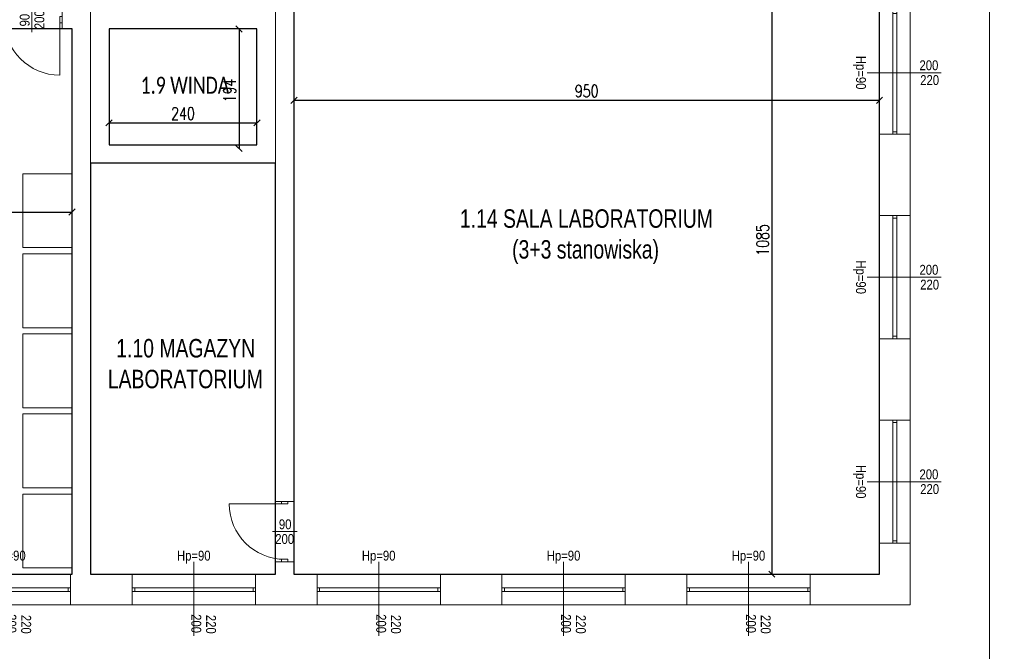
# Model space of a CAD drawing. Header units: metres. Extents: x 8472212 to 8494180, y 5728195 to 5779639.
# Tile 7 of 106: x 8476955 to 8478552, y 5729220 to 5730246. Entities that reach past the tile are written whole.
import ezdxf
from ezdxf.enums import TextEntityAlignment as Align

# ---------------------------------------------------------------- set-up
doc = ezdxf.new("R2010")
doc.units = ezdxf.units.M
doc.header["$MEASUREMENT"] = 0
doc.layers.get('0').update_dxf_attribs({"color": 250, "linetype": 'CONTINUOUS'})
doc.layers.get('Defpoints').update_dxf_attribs({"linetype": 'CONTINUOUS'})
doc.layers.add('!!powierzchnie', color=31, linetype='CONTINUOUS', plot=False)
doc.layers.add('!montaz', color=253, linetype='CONTINUOUS', lineweight=9, transparency=0.5)
for name, color, linetype, lineweight in [('!opisy', 255, 'CONTINUOUS', 9), ('!parapety', 21, 'CONTINUOUS', 9), ('!stolarka zew', 4, 'CONTINUOUS', 9), ('!ściany konstrukcyjne', 7, 'CONTINUOUS', 18), ('000 RZUTY STOLARKA DRZWIOWA WEW', 151, 'CONTINUOUS', 9), ('0A_MJ_tabelka', 252, 'CONTINUOUS', 5), ('opisy', 2, 'CONTINUOUS', 5), ('opisy ramki linie', 101, 'CONTINUOUS', 5)]:
    doc.layers.add(name, color=color, linetype=linetype, lineweight=lineweight)
doc.styles.add('opis mały', font='ARIALN.TTF', dxfattribs={"height": 16})
doc.styles.get("Standard").update_dxf_attribs({"font": 'Simplex.SHX', "width": 0.75})
doc.dimstyles.new('ISO-25', dxfattribs={"dimtxt": 20, "dimasz": 10, "dimexe": 1.25, "dimexo": 0.625, "dimgap": 5, "dimtad": 1, "dimdec": 0, "dimtxsty": 'Standard', "dimblk": 'OBLIQUE', "dimcen": 2.5, "dimse1": 1, "dimse2": 1, "dimadec": 0, "dimazin": 0, "dimtfac": 1, "dimtdec": 0, "dimtmove": 0, "dimatfit": 3, "dimfxl": 1, "dimarcsym": 0})

# ---------------------------------------------------------------- blocks, each defined once
blk = doc.blocks.new('_Oblique')
at = {"color": 0, "linetype": 'ByBlock', "lineweight": -2}
blk.add_line((-0.5, -0.5), (0.5, 0.5), dxfattribs=at)
blk = doc.blocks.new('*D477')
at = {"layer": '!opisy', "color": 0, "linetype": 'Continuous', "lineweight": -2, "transparency": 16777216}
blk.add_line((8475924.5, 5729933.2), (8477039.5, 5729933.2), dxfattribs=at)
at = {"layer": 'Defpoints', "color": 0, "linetype": 'Continuous', "transparency": 16777216}
for p in [(8475924.5, 5730082.9), (8477039.5, 5730082.9), (8477039.5, 5729933.2)]:
    blk.add_point(p, dxfattribs=at)
at = {"layer": '!opisy', "color": 0, "linetype": 'Continuous', "lineweight": -2, "transparency": 16777216, "xscale": 10, "yscale": 10, "zscale": 10, "rotation": 180}
blk.add_blockref('_Oblique', (8475924.5, 5729933.2), dxfattribs=at)
at = {"layer": '!opisy', "color": 0, "linetype": 'Continuous', "lineweight": -2, "transparency": 16777216, "xscale": 10, "yscale": 10, "zscale": 10}
blk.add_blockref('_Oblique', (8477039.5, 5729933.2), dxfattribs=at)
at = {"layer": '!opisy', "color": 0, "linetype": 'Continuous', "transparency": 16777216, "insert": (8476248.7, 5729948.2), "char_height": 20, "attachment_point": 5}
blk.add_mtext('1115', dxfattribs=at)
blk = doc.blocks.new('*D478')
at = {"layer": '!opisy', "color": 0, "linetype": 'Continuous', "lineweight": -2, "transparency": 16777216}
blk.add_line((8477399.5, 5730114.6), (8478349.5, 5730114.6), dxfattribs=at)
at = {"layer": 'Defpoints', "color": 0, "linetype": 'Continuous', "transparency": 16777216}
for p in [(8477399.5, 5730442.1), (8478349.5, 5730442.1), (8478349.5, 5730114.6)]:
    blk.add_point(p, dxfattribs=at)
at = {"layer": '!opisy', "color": 0, "linetype": 'Continuous', "lineweight": -2, "transparency": 16777216, "xscale": 10, "yscale": 10, "zscale": 10, "rotation": 180}
blk.add_blockref('_Oblique', (8477399.5, 5730114.6), dxfattribs=at)
at = {"layer": '!opisy', "color": 0, "linetype": 'Continuous', "lineweight": -2, "transparency": 16777216, "xscale": 10, "yscale": 10, "zscale": 10}
blk.add_blockref('_Oblique', (8478349.5, 5730114.6), dxfattribs=at)
at = {"layer": '!opisy', "color": 0, "linetype": 'Continuous', "transparency": 16777216, "insert": (8477874.5, 5730129.6), "char_height": 20, "attachment_point": 5}
blk.add_mtext('950', dxfattribs=at)
blk = doc.blocks.new('*D479')
at = {"layer": '!opisy', "color": 0, "linetype": 'Continuous', "lineweight": -2, "transparency": 16777216}
blk.add_line((8478175, 5730430.5), (8478175, 5729345.5), dxfattribs=at)
at = {"layer": 'Defpoints', "color": 0, "linetype": 'Continuous', "transparency": 16777216}
for p in [(8478349.5, 5730430.5), (8478175, 5729345.5), (8478349.5, 5729345.5)]:
    blk.add_point(p, dxfattribs=at)
at = {"layer": '!opisy', "color": 0, "linetype": 'Continuous', "lineweight": -2, "transparency": 16777216, "xscale": 10, "yscale": 10, "zscale": 10}
for p, rotation in [((8478175, 5730430.5), 90), ((8478175, 5729345.5), 270)]:
    blk.add_blockref('_Oblique', p, dxfattribs=dict(at, rotation=rotation))
at = {"layer": '!opisy', "color": 0, "linetype": 'Continuous', "transparency": 16777216, "insert": (8478160, 5729888), "char_height": 20, "attachment_point": 5, "rotation": 90}
blk.add_mtext('1085', dxfattribs=at)
blk = doc.blocks.new('*D502')
at = {"layer": '!opisy', "color": 0, "linetype": 'Continuous', "lineweight": -2, "transparency": 16777216}
blk.add_line((8477310.4, 5730230.5), (8477310.4, 5730036.5), dxfattribs=at)
at = {"layer": 'Defpoints', "color": 0, "linetype": 'Continuous', "transparency": 16777216}
for p in [(8477339.5, 5730230.5), (8477310.4, 5730036.5), (8477345.5, 5730036.5)]:
    blk.add_point(p, dxfattribs=at)
at = {"layer": '!opisy', "color": 0, "linetype": 'Continuous', "lineweight": -2, "transparency": 16777216, "xscale": 10, "yscale": 10, "zscale": 10}
for p, rotation in [((8477310.4, 5730230.5), 90), ((8477310.4, 5730036.5), 270)]:
    blk.add_blockref('_Oblique', p, dxfattribs=dict(at, rotation=rotation))
at = {"layer": '!opisy', "color": 0, "linetype": 'Continuous', "transparency": 16777216, "insert": (8477295.4, 5730130.5), "char_height": 20, "attachment_point": 5, "rotation": 90}
blk.add_mtext('194', dxfattribs=at)
blk = doc.blocks.new('*D503')
at = {"layer": '!opisy', "color": 0, "linetype": 'Continuous', "lineweight": -2, "transparency": 16777216}
blk.add_line((8477099.5, 5730078.2), (8477339.5, 5730078.2), dxfattribs=at)
at = {"layer": 'Defpoints', "color": 0, "linetype": 'Continuous', "transparency": 16777216}
for p in [(8477339.5, 5730078.2), (8477099.5, 5730042.5), (8477339.5, 5730042.5)]:
    blk.add_point(p, dxfattribs=at)
at = {"layer": '!opisy', "color": 0, "linetype": 'Continuous', "lineweight": -2, "transparency": 16777216, "xscale": 10, "yscale": 10, "zscale": 10, "rotation": 180}
blk.add_blockref('_Oblique', (8477099.5, 5730078.2), dxfattribs=at)
at = {"layer": '!opisy', "color": 0, "linetype": 'Continuous', "lineweight": -2, "transparency": 16777216, "xscale": 10, "yscale": 10, "zscale": 10}
blk.add_blockref('_Oblique', (8477339.5, 5730078.2), dxfattribs=at)
at = {"layer": '!opisy', "color": 0, "linetype": 'Continuous', "transparency": 16777216, "insert": (8477219.5, 5730093.2), "char_height": 20, "attachment_point": 5}
blk.add_mtext('240', dxfattribs=at)
blk = doc.blocks.new('*U426')
at = {"layer": '!parapety'}
for p, q in [((7761.5, -4380.1), (7961.5, -4380.1)), ((7761.5, -4430.1), (7961.5, -4430.1))]:
    blk.add_line(p, q, dxfattribs=at)
at = {"layer": '!stolarka zew'}
for p, q in [((7961.5, -4402.1), (7761.5, -4402.1)), ((7961.5, -4408.1), (7761.5, -4408.1)), ((7765.5, -4402.1), (7765.5, -4408.1)), ((7957.5, -4402.1), (7957.5, -4408.1))]:
    blk.add_line(p, q, dxfattribs=at)
at = {"layer": '!ściany konstrukcyjne'}
for p, q in [((7761.5, -4430.1), (7761.5, -4380.1)), ((7961.5, -4430.1), (7961.5, -4380.1))]:
    blk.add_line(p, q, dxfattribs=at)
at = {"layer": 'opisy ramki linie'}
for p, q in [((7861.5, -4330.1), (7861.5, -4380.1)), ((7861.5, -4380.1), (7861.5, -4450.1))]:
    blk.add_line(p, q, dxfattribs=at)
at = {"layer": 'opisy', "style": 'opis mały', "flags": 8}
for tag, p in [('SZEROKOŚĆ_OKNO', (7857.5, -4365.1)), ('WYSOKOŚĆ_OKNO', (7881.5, -4363.9))]:
    blk.add_attdef(tag, p, '', height=16, rotation=90, dxfattribs=at)
blk.add_attdef('WYSOKOŚĆ_PARAPETU', text='', height=16, dxfattribs=at).set_placement((7861.5, -4460.1), align=Align.MIDDLE_CENTER)
blk = doc.blocks.new('*U427')
at = {"layer": '!parapety'}
for p, q in [((7761.5, -4380.1), (7961.5, -4380.1)), ((7761.5, -4430.1), (7961.5, -4430.1))]:
    blk.add_line(p, q, dxfattribs=at)
at = {"layer": '!stolarka zew'}
for p, q in [((7961.5, -4402.1), (7761.5, -4402.1)), ((7961.5, -4408.1), (7761.5, -4408.1)), ((7765.5, -4402.1), (7765.5, -4408.1)), ((7957.5, -4402.1), (7957.5, -4408.1))]:
    blk.add_line(p, q, dxfattribs=at)
at = {"layer": '!ściany konstrukcyjne'}
for p, q in [((7761.5, -4430.1), (7761.5, -4380.1)), ((7961.5, -4430.1), (7961.5, -4380.1))]:
    blk.add_line(p, q, dxfattribs=at)
at = {"layer": 'opisy ramki linie'}
for p, q in [((7861.5, -4330.1), (7861.5, -4380.1)), ((7861.5, -4380.1), (7861.5, -4450.1))]:
    blk.add_line(p, q, dxfattribs=at)
at = {"layer": 'opisy', "style": 'opis mały', "flags": 8}
for tag, p in [('SZEROKOŚĆ_OKNO', (7857.5, -4365.1)), ('WYSOKOŚĆ_OKNO', (7881.5, -4363.9))]:
    blk.add_attdef(tag, p, '', height=16, rotation=90, dxfattribs=at)
blk.add_attdef('WYSOKOŚĆ_PARAPETU', text='', height=16, dxfattribs=at).set_placement((7861.5, -4460.1), align=Align.MIDDLE_CENTER)
blk = doc.blocks.new('*U428')
at = {"layer": '!parapety'}
for p, q in [((7761.5, -4380.1), (7961.5, -4380.1)), ((7761.5, -4430.1), (7961.5, -4430.1))]:
    blk.add_line(p, q, dxfattribs=at)
at = {"layer": '!stolarka zew'}
for p, q in [((7961.5, -4402.1), (7761.5, -4402.1)), ((7961.5, -4408.1), (7761.5, -4408.1)), ((7765.5, -4402.1), (7765.5, -4408.1)), ((7957.5, -4402.1), (7957.5, -4408.1))]:
    blk.add_line(p, q, dxfattribs=at)
at = {"layer": '!ściany konstrukcyjne'}
for p, q in [((7761.5, -4430.1), (7761.5, -4380.1)), ((7961.5, -4430.1), (7961.5, -4380.1))]:
    blk.add_line(p, q, dxfattribs=at)
at = {"layer": 'opisy ramki linie'}
for p, q in [((7861.5, -4330.1), (7861.5, -4380.1)), ((7861.5, -4380.1), (7861.5, -4450.1))]:
    blk.add_line(p, q, dxfattribs=at)
at = {"layer": 'opisy', "style": 'opis mały', "flags": 8}
for tag, p in [('SZEROKOŚĆ_OKNO', (7857.5, -4365.1)), ('WYSOKOŚĆ_OKNO', (7881.5, -4363.9))]:
    blk.add_attdef(tag, p, '', height=16, rotation=90, dxfattribs=at)
blk.add_attdef('WYSOKOŚĆ_PARAPETU', text='', height=16, dxfattribs=at).set_placement((7861.5, -4460.1), align=Align.MIDDLE_CENTER)
blk = doc.blocks.new('*U688')
for p, q in [((34, 5), (30, 5)), ((34, -5), (34, 5)), ((124, -5), (124, 5)), ((124, 5), (128, 5)), ((124, 0), (124, -90)), ((34, -5), (30, -5)), ((124, -5), (128, -5))]:
    blk.add_line(p, q)
blk.add_arc((124, 0), 90, 180, 270)
at = {"layer": 'opisy'}
blk.add_line((79, -20), (79, 20), dxfattribs=at)
at = {"layer": 'opisy', "style": 'opis mały', "flags": 8}
for tag, p in [('SZEROKOŚĆ_DRZWI_AUTO', (75.1, -0.7)), ('WYSOKOŚĆ_DRZWI', (99, 0))]:
    blk.add_attdef(tag, text='', height=16, rotation=90, dxfattribs=at).set_placement(p, align=Align.CENTER)
blk = doc.blocks.new('*U439')
for p, q in [((44, 0), (44, 90)), ((44, 5), (40, 5)), ((44, 5), (44, -5)), ((134, 5), (138, 5)), ((134, 5), (134, -5)), ((44, -5), (40, -5)), ((134, -5), (138, -5))]:
    blk.add_line(p, q)
blk.add_arc((44, 0), 90, 0, 90)
at = {"layer": 'opisy'}
blk.add_line((89, -20), (89, 20), dxfattribs=at)
at = {"layer": 'opisy', "style": 'opis mały', "flags": 8}
for tag, p in [('SZEROKOŚĆ_DRZWI_AUTO', (85.1, -0.7)), ('WYSOKOŚĆ_DRZWI', (109, 0))]:
    blk.add_attdef(tag, text='', height=16, rotation=90, dxfattribs=at).set_placement(p, align=Align.CENTER)
blk = doc.blocks.new('*U690')
at = {"layer": '!parapety'}
for p, q in [((7761.5, -4380.1), (7961.5, -4380.1)), ((7761.5, -4430.1), (7961.5, -4430.1))]:
    blk.add_line(p, q, dxfattribs=at)
at = {"layer": '!stolarka zew'}
for p, q in [((7961.5, -4402.1), (7761.5, -4402.1)), ((7961.5, -4408.1), (7761.5, -4408.1)), ((7765.5, -4402.1), (7765.5, -4408.1)), ((7957.5, -4402.1), (7957.5, -4408.1))]:
    blk.add_line(p, q, dxfattribs=at)
at = {"layer": '!ściany konstrukcyjne'}
for p, q in [((7761.5, -4430.1), (7761.5, -4380.1)), ((7961.5, -4430.1), (7961.5, -4380.1))]:
    blk.add_line(p, q, dxfattribs=at)
at = {"layer": 'opisy ramki linie'}
for p, q in [((7861.5, -4330.1), (7861.5, -4380.1)), ((7861.5, -4380.1), (7861.5, -4450.1))]:
    blk.add_line(p, q, dxfattribs=at)
at = {"layer": 'opisy', "style": 'opis mały', "flags": 8}
for tag, p in [('SZEROKOŚĆ_OKNO', (7857.5, -4365.1)), ('WYSOKOŚĆ_OKNO', (7881.5, -4363.9))]:
    blk.add_attdef(tag, p, '', height=16, rotation=90, dxfattribs=at)
blk.add_attdef('WYSOKOŚĆ_PARAPETU', text='', height=16, dxfattribs=at).set_placement((7861.5, -4460.1), align=Align.MIDDLE_CENTER)
blk = doc.blocks.new('*U551')
at = {"layer": '!parapety'}
for p, q in [((7761.5, -4380.1), (7961.5, -4380.1)), ((7761.5, -4430.1), (7961.5, -4430.1))]:
    blk.add_line(p, q, dxfattribs=at)
at = {"layer": '!stolarka zew'}
for p, q in [((7961.5, -4402.1), (7761.5, -4402.1)), ((7961.5, -4408.1), (7761.5, -4408.1)), ((7765.5, -4402.1), (7765.5, -4408.1)), ((7957.5, -4402.1), (7957.5, -4408.1))]:
    blk.add_line(p, q, dxfattribs=at)
at = {"layer": '!ściany konstrukcyjne'}
for p, q in [((7761.5, -4430.1), (7761.5, -4380.1)), ((7961.5, -4430.1), (7961.5, -4380.1))]:
    blk.add_line(p, q, dxfattribs=at)
at = {"layer": 'opisy ramki linie'}
for p, q in [((7861.5, -4330.1), (7861.5, -4380.1)), ((7861.5, -4380.1), (7861.5, -4450.1))]:
    blk.add_line(p, q, dxfattribs=at)
at = {"layer": 'opisy', "style": 'opis mały', "flags": 8}
for tag, p in [('SZEROKOŚĆ_OKNO', (7857.5, -4365.1)), ('WYSOKOŚĆ_OKNO', (7881.5, -4363.9))]:
    blk.add_attdef(tag, p, '', height=16, rotation=90, dxfattribs=at)
blk.add_attdef('WYSOKOŚĆ_PARAPETU', text='', height=16, dxfattribs=at).set_placement((7861.5, -4460.1), align=Align.MIDDLE_CENTER)
blk = doc.blocks.new('*U552')
at = {"layer": '!parapety'}
for p, q in [((7761.5, -4380.1), (7961.5, -4380.1)), ((7761.5, -4430.1), (7961.5, -4430.1))]:
    blk.add_line(p, q, dxfattribs=at)
at = {"layer": '!stolarka zew'}
for p, q in [((7961.5, -4402.1), (7761.5, -4402.1)), ((7961.5, -4408.1), (7761.5, -4408.1)), ((7765.5, -4402.1), (7765.5, -4408.1)), ((7957.5, -4402.1), (7957.5, -4408.1))]:
    blk.add_line(p, q, dxfattribs=at)
at = {"layer": '!ściany konstrukcyjne'}
for p, q in [((7761.5, -4430.1), (7761.5, -4380.1)), ((7961.5, -4430.1), (7961.5, -4380.1))]:
    blk.add_line(p, q, dxfattribs=at)
at = {"layer": 'opisy ramki linie'}
for p, q in [((7861.5, -4330.1), (7861.5, -4380.1)), ((7861.5, -4380.1), (7861.5, -4450.1))]:
    blk.add_line(p, q, dxfattribs=at)
at = {"layer": 'opisy', "style": 'opis mały', "flags": 8}
for tag, p in [('SZEROKOŚĆ_OKNO', (7857.5, -4365.1)), ('WYSOKOŚĆ_OKNO', (7881.5, -4363.9))]:
    blk.add_attdef(tag, p, '', height=16, rotation=90, dxfattribs=at)
blk.add_attdef('WYSOKOŚĆ_PARAPETU', text='', height=16, dxfattribs=at).set_placement((7861.5, -4460.1), align=Align.MIDDLE_CENTER)
blk = doc.blocks.new('*U553')
at = {"layer": '!parapety'}
for p, q in [((7761.5, -4380.1), (7961.5, -4380.1)), ((7761.5, -4430.1), (7961.5, -4430.1))]:
    blk.add_line(p, q, dxfattribs=at)
at = {"layer": '!stolarka zew'}
for p, q in [((7961.5, -4402.1), (7761.5, -4402.1)), ((7961.5, -4408.1), (7761.5, -4408.1)), ((7765.5, -4402.1), (7765.5, -4408.1)), ((7957.5, -4402.1), (7957.5, -4408.1))]:
    blk.add_line(p, q, dxfattribs=at)
at = {"layer": '!ściany konstrukcyjne'}
for p, q in [((7761.5, -4430.1), (7761.5, -4380.1)), ((7961.5, -4430.1), (7961.5, -4380.1))]:
    blk.add_line(p, q, dxfattribs=at)
at = {"layer": 'opisy ramki linie'}
for p, q in [((7861.5, -4330.1), (7861.5, -4380.1)), ((7861.5, -4380.1), (7861.5, -4450.1))]:
    blk.add_line(p, q, dxfattribs=at)
at = {"layer": 'opisy', "style": 'opis mały', "flags": 8}
for tag, p in [('SZEROKOŚĆ_OKNO', (7857.5, -4365.1)), ('WYSOKOŚĆ_OKNO', (7881.5, -4363.9))]:
    blk.add_attdef(tag, p, '', height=16, rotation=90, dxfattribs=at)
blk.add_attdef('WYSOKOŚĆ_PARAPETU', text='', height=16, dxfattribs=at).set_placement((7861.5, -4460.1), align=Align.MIDDLE_CENTER)
blk = doc.blocks.new('*U554')
at = {"layer": '!parapety'}
for p, q in [((7761.5, -4380.1), (7961.5, -4380.1)), ((7761.5, -4430.1), (7961.5, -4430.1))]:
    blk.add_line(p, q, dxfattribs=at)
at = {"layer": '!stolarka zew'}
for p, q in [((7961.5, -4402.1), (7761.5, -4402.1)), ((7961.5, -4408.1), (7761.5, -4408.1)), ((7765.5, -4402.1), (7765.5, -4408.1)), ((7957.5, -4402.1), (7957.5, -4408.1))]:
    blk.add_line(p, q, dxfattribs=at)
at = {"layer": '!ściany konstrukcyjne'}
for p, q in [((7761.5, -4430.1), (7761.5, -4380.1)), ((7961.5, -4430.1), (7961.5, -4380.1))]:
    blk.add_line(p, q, dxfattribs=at)
at = {"layer": 'opisy ramki linie'}
for p, q in [((7861.5, -4330.1), (7861.5, -4380.1)), ((7861.5, -4380.1), (7861.5, -4450.1))]:
    blk.add_line(p, q, dxfattribs=at)
at = {"layer": 'opisy', "style": 'opis mały', "flags": 8}
for tag, p in [('SZEROKOŚĆ_OKNO', (7857.5, -4365.1)), ('WYSOKOŚĆ_OKNO', (7881.5, -4363.9))]:
    blk.add_attdef(tag, p, '', height=16, rotation=90, dxfattribs=at)
blk.add_attdef('WYSOKOŚĆ_PARAPETU', text='', height=16, dxfattribs=at).set_placement((7861.5, -4460.1), align=Align.MIDDLE_CENTER)

msp = doc.modelspace()

# ---------------------------------------------------------------- linework, layer by layer
at = {"layer": '!!powierzchnie', "linetype": 'Continuous'}
for points in [[(8477399.5, 5730430.5), (8477399.5, 5729345.5), (8478349.5, 5729345.5), (8478349.5, 5730430.5), (8477399.5, 5730430.5)], [(8475924.5, 5730230.5), (8475924.5, 5729345.5), (8477039.5, 5729345.5), (8477039.5, 5730230.5), (8475924.5, 5730230.5)], [(8477099.5, 5730230.5), (8477099.5, 5730042.5), (8477339.5, 5730042.5), (8477339.5, 5730230.5), (8477099.5, 5730230.5)], [(8477369.5, 5730012.5), (8477069.5, 5730012.5), (8477069.5, 5729345.5), (8477369.5, 5729345.5), (8477369.5, 5730012.5)]]:
    msp.add_lwpolyline(points, dxfattribs=at)
at = {"layer": '!montaz', "linetype": 'Continuous'}
for points in [[(8477039.5, 5729875.5), (8476959.5, 5729875.5), (8476959.5, 5729995.5), (8477039.5, 5729995.5), (8477039.5, 5729875.5)], [(8477039.5, 5729745.5), (8476959.5, 5729745.5), (8476959.5, 5729865.5), (8477039.5, 5729865.5), (8477039.5, 5729745.5)], [(8477039.5, 5729615.5), (8476959.5, 5729615.5), (8476959.5, 5729735.5), (8477039.5, 5729735.5), (8477039.5, 5729615.5)], [(8477039.5, 5729485.5), (8476959.5, 5729485.5), (8476959.5, 5729605.5), (8477039.5, 5729605.5), (8477039.5, 5729485.5)], [(8477039.5, 5729355.5), (8476959.5, 5729355.5), (8476959.5, 5729475.5), (8477039.5, 5729475.5), (8477039.5, 5729355.5)]]:
    msp.add_lwpolyline(points, dxfattribs=at)
at = {"layer": '!ściany konstrukcyjne', "linetype": 'Continuous'}
for p, q in [((8477023.5, 5730260.5), (8477023.5, 5730230.5)), ((8477023.5, 5730230.5), (8477039.5, 5730230.5)), ((8477039.5, 5730230.5), (8477039.5, 5729345.5)), ((8477069.5, 5729345.5), (8477069.5, 5730230.5)), ((8477399.5, 5729463.5), (8477369.5, 5729463.5)), ((8477399.5, 5729365.5), (8477369.5, 5729365.5)), ((8477069.5, 5729345.5), (8477137, 5729345.5)), ((8477337, 5729345.5), (8477369.5, 5729345.5))]:
    msp.add_line(p, q, dxfattribs=at)
for points in [[(8477369.5, 5730292.5), (8477369.5, 5729463.5)], [(8477399.5, 5730230.5), (8477399.5, 5730292.5)], [(8477399.5, 5729463.5), (8477399.5, 5730230.5)], [(8478349.5, 5730059.5), (8478349.5, 5729927.5)], [(8478399.5, 5730059.5), (8478399.5, 5729927.5)], [(8478349.5, 5729727.5), (8478349.5, 5729595.5)], [(8478399.5, 5729727.5), (8478399.5, 5729595.5)], [(8478349.5, 5729395.5), (8478349.5, 5729345.5), (8478237, 5729345.5)], [(8478399.5, 5729395.5), (8478399.5, 5729295.5), (8478299.5, 5729295.5)], [(8477369.5, 5729365.5), (8477369.5, 5729345.5)], [(8477399.5, 5729345.5), (8477399.5, 5729365.5)], [(8477039.5, 5729345.5), (8477037, 5729345.5)], [(8477437, 5729345.5), (8477399.5, 5729345.5)], [(8477737, 5729345.5), (8477637, 5729345.5)], [(8478037, 5729345.5), (8477937, 5729345.5)], [(8477137, 5729295.5), (8477037, 5729295.5)], [(8477437, 5729295.5), (8477337, 5729295.5)], [(8477737, 5729295.5), (8477637, 5729295.5)], [(8478037, 5729295.5), (8477937, 5729295.5)], [(8478299.5, 5729295.5), (8478237, 5729295.5)]]:
    msp.add_lwpolyline(points, dxfattribs=at)
for points in [[(8477069.5, 5730260.5), (8477069.5, 5730012.5), (8477369.5, 5730012.5), (8477369.5, 5730260.5)], [(8477099.5, 5730230.5), (8477099.5, 5730042.5), (8477339.5, 5730042.5), (8477339.5, 5730230.5)]]:
    msp.add_lwpolyline(points, close=True, dxfattribs=at)
at = {"layer": '0A_MJ_tabelka', "color": 7}
msp.add_line((8478528, 5732344.8), (8478528, 5728244.8), dxfattribs=at)

# ---------------------------------------------------------------- block references
at = {"layer": '!ściany konstrukcyjne'}
ref = msp.add_blockref('*U428', (8482779.6, 5738021), dxfattribs=dict(at, rotation=270))
ref.add_attrib('WYSOKOŚĆ_OKNO', '220', (8478415.7, 5730139.5), dxfattribs={"layer": 'opisy', "height": 16, "style": 'opis mały'})
ref.add_attrib('WYSOKOŚĆ_PARAPETU', 'Hp=90', dxfattribs={"layer": 'opisy', "height": 16, "rotation": 270, "style": 'opis mały'}).set_placement((8478319.5, 5730159.5), align=Align.MIDDLE_CENTER)
ref.add_attrib('SZEROKOŚĆ_OKNO', '200', (8478414.5, 5730163.5), dxfattribs={"layer": 'opisy', "height": 16, "style": 'opis mały'})
ref = msp.add_blockref('*U427', (8482779.6, 5737689), dxfattribs=dict(at, rotation=270))
ref.add_attrib('WYSOKOŚĆ_OKNO', '220', (8478415.7, 5729807.5), dxfattribs={"layer": 'opisy', "height": 16, "style": 'opis mały'})
ref.add_attrib('WYSOKOŚĆ_PARAPETU', 'Hp=90', dxfattribs={"layer": 'opisy', "height": 16, "rotation": 270, "style": 'opis mały'}).set_placement((8478319.5, 5729827.5), align=Align.MIDDLE_CENTER)
ref.add_attrib('SZEROKOŚĆ_OKNO', '200', (8478414.5, 5729831.5), dxfattribs={"layer": 'opisy', "height": 16, "style": 'opis mały'})
ref = msp.add_blockref('*U426', (8482779.6, 5737357), dxfattribs=dict(at, rotation=270))
ref.add_attrib('WYSOKOŚĆ_OKNO', '220', (8478415.7, 5729475.5), dxfattribs={"layer": 'opisy', "height": 16, "style": 'opis mały'})
ref.add_attrib('WYSOKOŚĆ_PARAPETU', 'Hp=90', dxfattribs={"layer": 'opisy', "height": 16, "rotation": 270, "style": 'opis mały'}).set_placement((8478319.5, 5729495.5), align=Align.MIDDLE_CENTER)
ref.add_attrib('SZEROKOŚĆ_OKNO', '200', (8478414.5, 5729499.5), dxfattribs={"layer": 'opisy', "height": 16, "style": 'opis mały'})
ref = msp.add_blockref('*U554', (8469075.6, 5724915.4), dxfattribs=dict(at, xscale=-1, rotation=180))
ref.add_attrib('WYSOKOŚĆ_OKNO', '220', (8476957, 5729279.3), dxfattribs={"layer": 'opisy', "height": 16, "rotation": 270, "style": 'opis mały'})
ref.add_attrib('WYSOKOŚĆ_PARAPETU', 'Hp=90', dxfattribs={"layer": 'opisy', "height": 16, "style": 'opis mały'}).set_placement((8476937, 5729375.5), align=Align.MIDDLE_CENTER)
ref.add_attrib('SZEROKOŚĆ_OKNO', '200', (8476933, 5729280.5), dxfattribs={"layer": 'opisy', "height": 16, "rotation": 270, "style": 'opis mały'})
ref = msp.add_blockref('*U690', (8469375.6, 5724915.4), dxfattribs=dict(at, xscale=-1, rotation=180))
ref.add_attrib('WYSOKOŚĆ_OKNO', '220', (8477257, 5729279.3), dxfattribs={"layer": 'opisy', "height": 16, "rotation": 270, "style": 'opis mały'})
ref.add_attrib('WYSOKOŚĆ_PARAPETU', 'Hp=90', dxfattribs={"layer": 'opisy', "height": 16, "style": 'opis mały'}).set_placement((8477237, 5729375.5), align=Align.MIDDLE_CENTER)
ref.add_attrib('SZEROKOŚĆ_OKNO', '200', (8477233, 5729280.5), dxfattribs={"layer": 'opisy', "height": 16, "rotation": 270, "style": 'opis mały'})
ref = msp.add_blockref('*U551', (8469675.6, 5724915.4), dxfattribs=dict(at, xscale=-1, rotation=180))
ref.add_attrib('WYSOKOŚĆ_OKNO', '220', (8477557, 5729279.3), dxfattribs={"layer": 'opisy', "height": 16, "rotation": 270, "style": 'opis mały'})
ref.add_attrib('WYSOKOŚĆ_PARAPETU', 'Hp=90', dxfattribs={"layer": 'opisy', "height": 16, "style": 'opis mały'}).set_placement((8477537, 5729375.5), align=Align.MIDDLE_CENTER)
ref.add_attrib('SZEROKOŚĆ_OKNO', '200', (8477533, 5729280.5), dxfattribs={"layer": 'opisy', "height": 16, "rotation": 270, "style": 'opis mały'})
ref = msp.add_blockref('*U552', (8469975.6, 5724915.4), dxfattribs=dict(at, xscale=-1, rotation=180))
ref.add_attrib('WYSOKOŚĆ_OKNO', '220', (8477857, 5729279.3), dxfattribs={"layer": 'opisy', "height": 16, "rotation": 270, "style": 'opis mały'})
ref.add_attrib('WYSOKOŚĆ_PARAPETU', 'Hp=90', dxfattribs={"layer": 'opisy', "height": 16, "style": 'opis mały'}).set_placement((8477837, 5729375.5), align=Align.MIDDLE_CENTER)
ref.add_attrib('SZEROKOŚĆ_OKNO', '200', (8477833, 5729280.5), dxfattribs={"layer": 'opisy', "height": 16, "rotation": 270, "style": 'opis mały'})
ref = msp.add_blockref('*U553', (8470275.6, 5724915.4), dxfattribs=dict(at, xscale=-1, rotation=180))
ref.add_attrib('WYSOKOŚĆ_OKNO', '220', (8478157, 5729279.3), dxfattribs={"layer": 'opisy', "height": 16, "rotation": 270, "style": 'opis mały'})
ref.add_attrib('WYSOKOŚĆ_PARAPETU', 'Hp=90', dxfattribs={"layer": 'opisy', "height": 16, "style": 'opis mały'}).set_placement((8478137, 5729375.5), align=Align.MIDDLE_CENTER)
ref.add_attrib('SZEROKOŚĆ_OKNO', '200', (8478133, 5729280.5), dxfattribs={"layer": 'opisy', "height": 16, "rotation": 270, "style": 'opis mały'})
at = {"layer": '000 RZUTY STOLARKA DRZWIOWA WEW'}
msp.add_blockref('*U688', (8476895.5, 5730245.5), dxfattribs=at).add_auto_attribs({'SZEROKOŚĆ_DRZWI_AUTO': '90', 'WYSOKOŚĆ_DRZWI': '200'})
ref = msp.add_blockref('*U439', (8477384.5, 5729503.5), dxfattribs=dict(at, xscale=-1, rotation=90))
ref.add_attrib('SZEROKOŚĆ_DRZWI_AUTO', '90', dxfattribs={"layer": 'opisy', "height": 16, "style": 'opis mały', "flags": 8}).set_placement((8477385.3, 5729418.4), align=Align.CENTER)
ref.add_attrib('WYSOKOŚĆ_DRZWI', '200', dxfattribs={"layer": 'opisy', "height": 16, "style": 'opis mały', "flags": 8}).set_placement((8477384.5, 5729394.5), align=Align.CENTER)

# ---------------------------------------------------------------- texts
at = {"layer": '!opisy', "linetype": 'Continuous', "char_height": 30, "attachment_point": 1}
for s, width, insert in [('\\pi373.8;{\\fCalibri|b0|i0|c238|p34;\\H0.91667x;1.9 WINDA}', 889.628, (8476777, 5730152.8)), ('\\pi242.46;{\\fArial|b0|i0|c238|p34;1.14 SALA LABORATORIUM\\P\\pi327.1;(3+3 stanowiska)}', 889.628, (8477426.4, 5729937.7)), ('\\pi249.13;{\\fArial|b0|i0|c238|p34;1.8 SALA KOMPUTEROWA\\P\\pi309.62;(14 + 1 stanowiska)}', 889.628, (8476035.2, 5729831.4)), ('\\pi68.048;{\\fArial|b0|i0|c238|p34;1.10 MAGAZYN \\P\\pi54.311;LABORATORIUM}', 355.432, (8477043.2, 5729727.2))]:
    msp.add_mtext_dynamic_manual_height_columns(s, width=width, gutter_width=12.5, heights=[0], dxfattribs=dict(at, insert=insert))

# ---------------------------------------------------------------- dimensions: what is measured, and where the dimension line sits
at = {"layer": '!opisy', "linetype": 'Continuous'}
for base, p1, p2, picture, middle in [((8478349.5, 5730114.6), (8477399.5, 5730442.1), (8478349.5, 5730442.1), '*D478', (8477874.5, 5730129.6)), ((8477339.5, 5730078.2), (8477099.5, 5730042.5), (8477339.5, 5730042.5), '*D503', (8477219.5, 5730093.2))]:
    dim = msp.add_linear_dim(base=base, p1=p1, p2=p2, dimstyle='ISO-25', dxfattribs=at)
    dim.commit()
    dim.dimension.update_dxf_attribs({"geometry": picture, "text_midpoint": middle})
dim = msp.add_linear_dim(base=(8478175, 5729345.5), p1=(8478349.5, 5730430.5), p2=(8478349.5, 5729345.5), angle=90, dimstyle='ISO-25', dxfattribs=at)
dim.commit()
dim.dimension.update_dxf_attribs({"geometry": '*D479', "text_midpoint": (8478160, 5729888)})
dim = msp.add_linear_dim(base=(8477310.4, 5730036.5), p1=(8477339.5, 5730230.5), p2=(8477345.5, 5730036.5), angle=90, dimstyle='ISO-25', dxfattribs=at)
dim.commit()
dim.dimension.update_dxf_attribs({"geometry": '*D502', "text_midpoint": (8477310.4, 5730130.5), "dimtype": 160})
dim = msp.add_linear_dim(base=(8477039.5, 5729933.2), p1=(8475924.5, 5730082.9), p2=(8477039.5, 5730082.9), dimstyle='ISO-25', dxfattribs=at)
dim.commit()
dim.dimension.update_dxf_attribs({"geometry": '*D477', "text_midpoint": (8476248.7, 5729933.2), "dimtype": 160})

doc.saveas('drawing.dxf')
